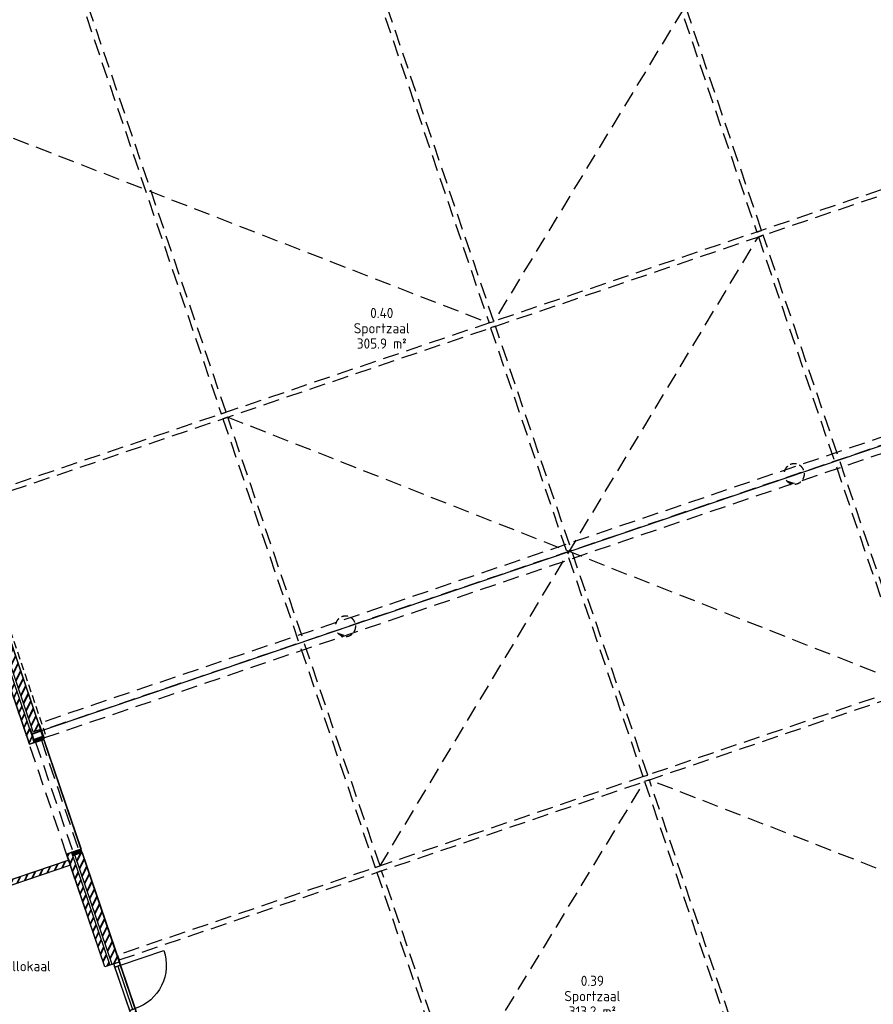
# Model space of a CAD drawing. Header units: millimetres. Extents: x -44892 to 336761, y 18766 to 182901.
# Tile 29 of 35: x 72123 to 88878, y 69720 to 89038. Entities that reach past the tile are written whole.
import ezdxf
from ezdxf.enums import TextEntityAlignment as Align

# ---------------------------------------------------------------- set-up
doc = ezdxf.new("R2010")
doc.units = ezdxf.units.MM
doc.header["$LTSCALE"] = 100
doc.linetypes.add('DASHED', pattern=[0.75, 0.5, -0.25])
doc.linetypes.add('HIDDEN2', pattern=[4.7625, 3.175, -1.5875])
for name, color, linetype in [('AC22----_Binnenmuren', 8, 'Continuous'), ('AL22----', 2, 'Continuous'), ('AL23----_Vloer-lijnen', 7, 'Continuous'), ('AL28----', 5, 'Continuous'), ('AL32----_Binnenkozijnen', 7, 'Continuous'), ('AL35----_Plafonds', 8, 'Continuous'), ('BiKoz-Draai-Az', 8, 'Continuous'), ('BL$8-GO--polylijnen', 10, 'Continuous'), ('X-BT$1----_Ruimtegegevens', 7, 'Continuous')]:
    doc.layers.add(name, color=color, linetype=linetype)
for name, color, linetype, lineweight in [('X-BT$23A__RuimteElement', 7, 'Continuous', 0), ('X-BT$23F__RuimteElement', 7, 'Continuous', 0), ('X-BT$23m2_RuimteElement', 7, 'Continuous', 0), ('X-BT$23NR__Ruimtenummer', 1, 'Continuous', 0), ('X-BT$23P__Algemeen', 1, 'Continuous', 0)]:
    doc.layers.add(name, color=color, linetype=linetype, lineweight=lineweight)
doc.styles.add('Isocpeur', font='isocpeur.ttf')
pattern_1 = [(63.75, (49453.23, 26504.65), (-98.656, 48.65176), []), (63.75, (49448.41, 26518.85), (-98.656, 48.65176), [])]

# ---------------------------------------------------------------- blocks, each defined once
blk = doc.blocks.new('binkozdeur1034')
blk.add_line((67, 57), (967, 57))
for points in [[(0, 0), (67, 0), (67, 114), (0, 114)], [(67, 0), (967, 0), (967, 114), (67, 114)], [(967, 0), (1034, 0), (1034, 114), (967, 114)]]:
    blk.add_lwpolyline(points, close=True)
blk.add_lwpolyline([(967, 0), (67, 0), (67, -900, 0.414214)], format="xyb", close=True)
blk = doc.blocks.new('rolluiksymbol')
at = {"layer": 'BiKoz-Draai-Az'}
blk.add_lwpolyline([(-171, -104, 0, 75, 0), (-71, -190, 75, 75, 0)], format="xyseb", dxfattribs=at)
at = {"layer": 'BiKoz-Draai-Az', "linetype": 'HIDDEN2', "ltscale": 0.4}
blk.add_arc((0, 0), 200, 211.3867, 163.6722, dxfattribs=at)
blk = doc.blocks.new('*U120')
blk.add_lwpolyline([(-110, -105), (110, -105), (110, -94), (21.5, -94, -0.4142136), (3.5, -76), (3.5, 76, -0.4142136), (21.5, 94), (110, 94), (110, 105), (-110, 105), (-110, 94), (-21.5, 94, -0.4142136), (-3.5, 76), (-3.5, -76, -0.4142136), (-21.5, -94), (-110, -94)], format="xyb", close=True)
blk = doc.blocks.new('Ruimtefunctie')
at = {"layer": 'X-BT$23A__RuimteElement', "style": 'Isocpeur', "width": 0.94}
blk.add_attdef('RUIMTEFUNCTIE-A', text='', height=200, dxfattribs=at).set_placement((0, -600), align=Align.MIDDLE_CENTER)
at = {"layer": 'X-BT$23F__RuimteElement', "style": 'Isocpeur', "width": 0.94}
blk.add_attdef('RUIMTEFUNCTIE', text='', height=200, dxfattribs=at).set_placement((0, 300), align=Align.MIDDLE_CENTER)
at = {"layer": 'X-BT$23m2_RuimteElement', "style": 'Isocpeur', "width": 0.94}
blk.add_attdef('RUIMTEFUNCTIE-B', text='', height=200, dxfattribs=at).set_placement((0, 0), align=Align.MIDDLE_CENTER)
at = {"layer": 'X-BT$23NR__Ruimtenummer', "style": 'Isocpeur', "width": 0.94}
blk.add_attdef('RUIMTENUMMER', text='', height=200, dxfattribs=at).set_placement((0, 600), align=Align.MIDDLE_CENTER)
at = {"layer": 'X-BT$23P__Algemeen', "style": 'Isocpeur', "width": 0.94}
blk.add_attdef('PEILMAAT', text='', height=200, dxfattribs=at).set_placement((0, -300), align=Align.MIDDLE_CENTER)

msp = doc.modelspace()

# ---------------------------------------------------------------- hatches: boundary and pattern name
at = {"layer": 'AC22----_Binnenmuren'}
h = msp.add_hatch(dxfattribs=at)
h.set_pattern_fill('METSW', color=256, scale=2, style=0)
h.set_pattern_definition(pattern_1)
h.paths.add_polyline_path([(69272.1933, 84090.4975), (69177.5002, 84058.3536), (72312.8208, 74821.9969), (72407.5139, 74854.1409)])
h = msp.add_hatch(dxfattribs=at)
h.set_pattern_fill('METSW', color=256, scale=2, style=0)
h.set_pattern_definition(pattern_1)
h.paths.add_polyline_path([(71038.882, 79508.1988), (70896.8425, 79459.9829), (72388.3224, 75066.2274), (72530.3619, 75114.4433)])
h = msp.add_hatch(dxfattribs=at)
h.set_pattern_fill('ANSI31', color=256, scale=5, style=0)
h.set_pattern_definition([(63.75, (72385.977, 74854.141), (-14.2379, 7.0213), [])])
h.paths.add_polyline_path([(72599.1932, 74961.449), (72590.5143, 74987.0161), (72482.5643, 74950.372), (72504.1007, 74886.9277), (72574.1736, 74910.7142, 0.4142135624)])
h.paths.add_polyline_path([(72482.5643, 74950.372), (72385.9774, 74917.5852), (72407.5139, 74854.1409), (72504.1007, 74886.9277)])
h = msp.add_hatch(dxfattribs=at)
h.set_pattern_fill('METSW', color=256, scale=2, style=0)
h.set_pattern_definition([(63.75, (67256.48, 30248.89), (-98.656, 48.65176), []), (63.75, (67251.66, 30263.09), (-98.656, 48.65176), [])])
h.paths.add_polyline_path([(73138.7886, 72699.8748), (73044.0956, 72667.7309), (73795.5795, 70453.9308), (73890.2725, 70486.0748)])
h = msp.add_hatch(dxfattribs=at)
h.set_pattern_fill('ANSI31', color=256, scale=5, style=0)
h.set_pattern_definition([(63.75, (73148.257, 72639.645), (-14.2379, 7.0213), [])])
h.paths.add_polyline_path([(73341.0315, 72726.2853, 0.4142135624), (73290.2967, 72751.3049), (73220.2239, 72727.5184), (73241.7603, 72664.074), (73349.7103, 72700.7181)])
h.paths.add_polyline_path([(73220.2239, 72727.5184), (73186.2688, 72715.9922), (73207.8052, 72652.5478), (73241.7603, 72664.074)])
h.paths.add_polyline_path([(73186.2688, 72715.9922), (73148.2572, 72703.089), (73169.7936, 72639.6446), (73207.8052, 72652.5478)])
h = msp.add_hatch(dxfattribs=at)
h.set_pattern_fill('METSW', color=256, scale=2, style=0)
h.set_pattern_definition(pattern_1)
h.paths.add_polyline_path([(73349.7103, 72700.7181), (73207.6708, 72652.5022), (73937.6579, 70502.0321), (74079.6974, 70550.248)])
h = msp.add_hatch(dxfattribs=at)
h.set_pattern_fill('METSW', color=256, scale=2, style=0)
h.set_pattern_definition([(63.75, (67265.86, 30251.94), (-98.656, 48.65176), []), (63.75, (67261.03, 30266.14), (-98.656, 48.65176), [])])
h.paths.add_polyline_path([(73094.5742, 72549.6943), (69306.8559, 71263.9372), (69338.9999, 71169.2442), (73126.7182, 72455.0013)])

# ---------------------------------------------------------------- linework, layer by layer
at = {"layer": 'AL22----'}
for points in [[(72407.5139, 74854.1409), (72312.8208, 74821.9969), (69177.5002, 84058.3536), (69272.1933, 84090.4975)], [(72530.3619, 75114.4433), (72388.3224, 75066.2274), (70896.8425, 79459.9829), (71038.882, 79508.1988)], [(73890.2725, 70486.0748), (73795.5795, 70453.9308), (73044.0956, 72667.7309), (73138.7886, 72699.8748)], [(74079.6974, 70550.248), (73937.6579, 70502.0321), (73207.6708, 72652.5022), (73349.7103, 72700.7181)], [(69338.9999, 71169.2442), (73126.7182, 72455.0013), (73094.5742, 72549.6943), (69306.8559, 71263.9372)]]:
    msp.add_lwpolyline(points, close=True, dxfattribs=at)
at = {"layer": 'AL23----_Vloer-lijnen', "linetype": 'HIDDEN2'}
msp.add_line((93324.9893, 82141.5868), (72492.5264, 75069.9186), dxfattribs=at)
at = {"layer": 'AL28----', "linetype": 'DASHED', "ltscale": 3}
msp.add_line((69546.8855, 84091.47), (72626.2756, 75019.8794), dxfattribs=at)
at = {"layer": 'AL32----_Binnenkozijnen'}
for points in [[(72482.5643, 74950.372), (72590.5143, 74987.0161), (72599.1932, 74961.449, -0.4142135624), (72574.1736, 74910.7142), (72504.1007, 74886.9277)], [(73241.7603, 72664.074), (73349.7103, 72700.7181), (73341.0315, 72726.2853, 0.4142135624), (73290.2967, 72751.3049), (73220.2239, 72727.5184)]]:
    msp.add_lwpolyline(points, format="xyb", close=True, dxfattribs=at)
for points in [[(72385.9774, 74917.5852), (72482.5643, 74950.372), (72504.1007, 74886.9277), (72407.5139, 74854.1409)], [(73169.7936, 72639.6446), (73241.7603, 72664.074), (73220.2239, 72727.5184), (73148.2572, 72703.089)]]:
    msp.add_lwpolyline(points, close=True, dxfattribs=at)
at = {"layer": 'AL35----_Plafonds', "linetype": 'HIDDEN2'}
for p, q in [((88853.6283, 95344.4886), (81429.2971, 83119.7789)), ((68002.3387, 88266.0621), (81334.5521, 83087.6156)), ((79195.3515, 72434.6375), (86622.1619, 84776.8619)), ((76205.983, 81241.0457), (89611.5471, 75970.4648)), ((72435.8533, 74863.7608), (73175.7391, 72683.9133)), ((76963.8926, 61867.0227), (84388.2238, 74091.7324)), ((97815.1822, 68945.4492), (84482.9689, 74123.8957))]:
    msp.add_line(p, q, dxfattribs=at)
for points in [[(83730.8821, 93605.5533), (83636.1365, 93573.3915), (86590.0124, 84871.6015), (86684.7397, 84903.757)], [(78475.4199, 91821.5643), (78380.6744, 91789.4025), (81334.5501, 83087.6124), (81429.2774, 83119.7679)], [(73219.9577, 90037.5753), (73125.2122, 90005.4135), (76079.0879, 81303.6234), (76173.8152, 81335.7789)], [(91767.9395, 86523.6155), (91735.7777, 86618.361), (71022.9731, 79587.3011), (71055.1287, 79492.5738)], [(86716.9075, 84809.0237), (86622.1619, 84776.8619), (89611.5471, 75970.4648), (89706.2744, 76002.6203)], [(81461.4453, 83025.0347), (81366.6997, 82992.8728), (84356.0857, 74186.4734), (84450.813, 74218.6289)], [(93310.5983, 81979.089), (93214.6498, 82261.7443), (72501.9044, 75230.7147), (72598.0945, 74947.3478)], [(76206.1136, 81241.0952), (76111.3681, 81208.9333), (79100.7548, 72402.5315), (79195.4821, 72434.687)], [(94789.4704, 77622.4723), (94757.3086, 77717.2178), (74044.504, 70686.1579), (74076.6596, 70591.4306)], [(72312.8208, 74821.9969), (72549.4849, 74902.3336), (73280.6952, 72748.0456), (73044.0956, 72667.7309)], [(84482.9694, 74123.8943), (84388.2238, 74091.7324), (87340.6531, 65394.2035), (87435.3804, 65426.3591)], [(79227.6446, 72339.9519), (79132.8991, 72307.7901), (82085.3283, 63610.2611), (82180.0557, 63642.4168)]]:
    msp.add_lwpolyline(points, close=True, dxfattribs=at)
at = {"layer": 'BL$8-GO--polylijnen'}
for points in [[(93277.7749, 82125.5597), (88793.6944, 95335.235), (70830.2977, 89237.4835), (70779.5629, 89262.5031), (70724.9008, 89426.6435), (68924.7866, 88815.587), (68980.3957, 88651.7681), (68955.376, 88601.0333), (68055.9246, 88295.7107), (72540.0051, 75086.0354)], [(66982.8492, 78110.2403), (70761.2325, 79392.8287), (72312.8208, 74821.9969), (72596.8999, 74918.4288), (73328.1752, 72764.1612), (73044.0961, 72667.7294), (73085.2393, 72546.5255), (69306.8559, 71263.9372)], [(71473.5172, 68303.2652), (71907.2108, 68450.4851), (71947.7133, 68331.1697), (72926.839, 68663.5381), (72886.3362, 68782.855), (74210.2751, 69232.2761), (74127.9865, 69474.688), (74304.1158, 69534.4782), (73971.7474, 70513.6039), (73795.5795, 70453.9308), (73117.3832, 72451.8325), (69338.9999, 71169.2442), (69814.7308, 69767.7859), (70856.354, 70121.3693)]]:
    msp.add_lwpolyline(points, close=True, dxfattribs=at)
msp.add_lwpolyline([(93277.7749, 82125.5597), (93313.1333, 82021.3974), (93297.9824, 82016.2543), (93306.6613, 81990.6872, 0.4142135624), (93357.396, 81965.6676), (93510.7987, 82017.7408), (93800.0942, 81165.5037), (93661.8424, 81118.5735, 0.4142135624), (93636.8228, 81067.8387), (97761.8572, 68915.885), (76077.1525, 61554.9315), (73642.7625, 68725.9777), (74554.6546, 69035.5234, 0.4142135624), (74579.6742, 69086.2581), (74570.9953, 69111.8253), (74568.2881, 69110.9063), (72540.0051, 75086.0354)], format="xyb", close=True, dxfattribs=at)

# ---------------------------------------------------------------- block references
at = {"layer": 'AL28----', "rotation": 108.7500000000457}
msp.add_blockref('*U120', (72455.7283, 75057.4273), dxfattribs=at)
at = {"layer": 'AL32----_Binnenkozijnen', "rotation": 7.499999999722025}
for p in [(87325.9152, 80125.983), (78519.0253, 77136.7538)]:
    msp.add_blockref('rolluiksymbol', p, dxfattribs=at)
at = {"layer": 'AL32----_Binnenkozijnen', "xscale": -1, "rotation": 108.7499999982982}
msp.add_blockref('binkozdeur1034', (74079.6974, 70550.248), dxfattribs=at)
at = {"layer": 'X-BT$1----_Ruimtegegevens'}
ref = msp.add_blockref('Ruimtefunctie', (79229.297, 82984.4461), dxfattribs=at)
ref.add_attrib('RUIMTENUMMER', '0.40', dxfattribs={"layer": 'X-BT$23NR__Ruimtenummer', "height": 200, "style": 'Isocpeur', "width": 0.94}).set_placement((79229.297, 83284.4461), align=Align.MIDDLE_CENTER)
ref.add_attrib('RUIMTEFUNCTIE', 'Sportzaal', dxfattribs={"layer": 'X-BT$23F__RuimteElement', "height": 200, "style": 'Isocpeur', "width": 0.94}).set_placement((79229.297, 82984.4461), align=Align.MIDDLE_CENTER)
ref.add_attrib('RUIMTEFUNCTIE-B', '305.9 m²', dxfattribs={"layer": 'X-BT$23m2_RuimteElement', "height": 200, "style": 'Isocpeur', "width": 0.94}).set_placement((79229.297, 82684.4461), align=Align.MIDDLE_CENTER)
ref = msp.add_blockref('Ruimtefunctie', (71584.5074, 70468.3271), dxfattribs=at)
ref.add_attrib('RUIMTENUMMER', '0.41', dxfattribs={"layer": 'X-BT$23NR__Ruimtenummer', "height": 200, "style": 'Isocpeur', "width": 0.94}).set_placement((71584.5074, 70768.3271), align=Align.MIDDLE_CENTER)
ref.add_attrib('RUIMTEFUNCTIE', 'Berging speellokaal', dxfattribs={"layer": 'X-BT$23F__RuimteElement', "height": 200, "style": 'Isocpeur', "width": 0.94}).set_placement((71584.5074, 70468.3271), align=Align.MIDDLE_CENTER)
ref.add_attrib('RUIMTEFUNCTIE-B', '11.8 m²', dxfattribs={"layer": 'X-BT$23m2_RuimteElement', "height": 200, "style": 'Isocpeur', "width": 0.94}).set_placement((71584.5074, 70168.3271), align=Align.MIDDLE_CENTER)
ref = msp.add_blockref('Ruimtefunctie', (83363.4867, 69880.5224), dxfattribs=at)
ref.add_attrib('RUIMTENUMMER', '0.39', dxfattribs={"layer": 'X-BT$23NR__Ruimtenummer', "height": 200, "style": 'Isocpeur', "width": 0.94}).set_placement((83363.4867, 70180.5224), align=Align.MIDDLE_CENTER)
ref.add_attrib('RUIMTEFUNCTIE', 'Sportzaal', dxfattribs={"layer": 'X-BT$23F__RuimteElement', "height": 200, "style": 'Isocpeur', "width": 0.94}).set_placement((83363.4867, 69880.5224), align=Align.MIDDLE_CENTER)
ref.add_attrib('RUIMTEFUNCTIE-B', '313.2 m²', dxfattribs={"layer": 'X-BT$23m2_RuimteElement', "height": 200, "style": 'Isocpeur', "width": 0.94}).set_placement((83363.4867, 69580.5224), align=Align.MIDDLE_CENTER)

doc.saveas('drawing.dxf')
